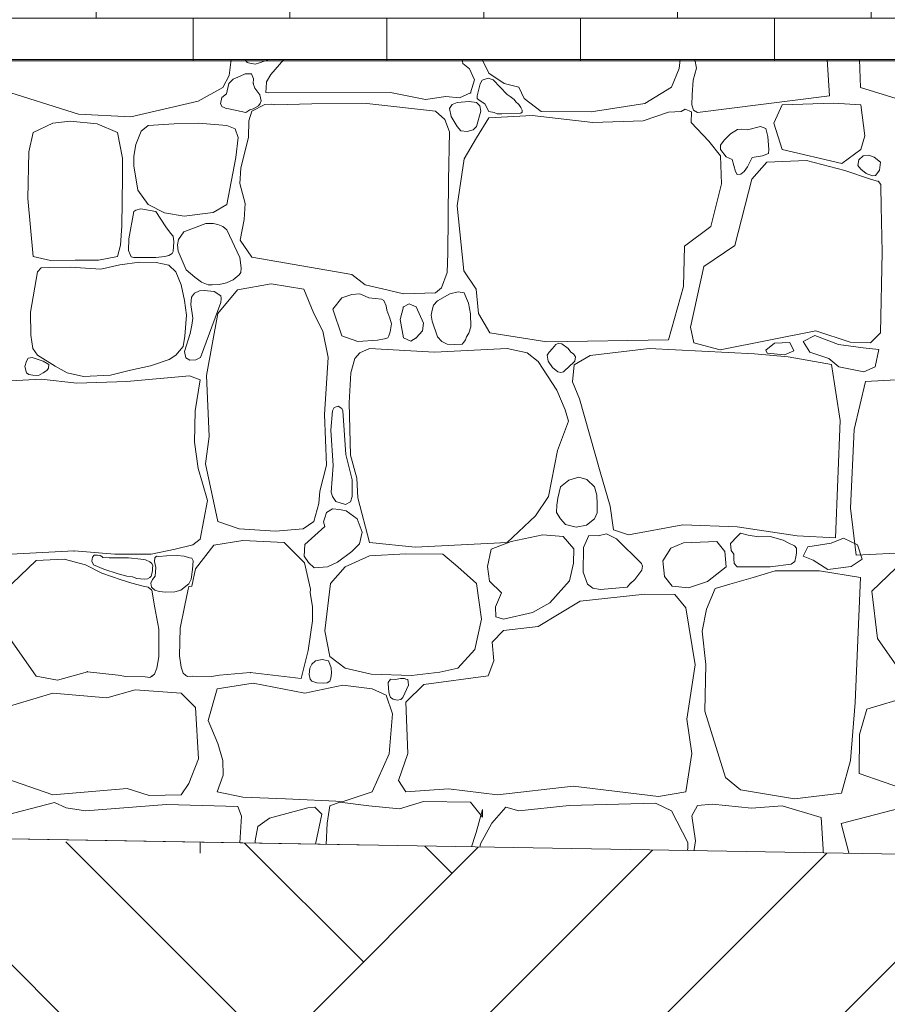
# Model space of a CAD drawing. Header units: millimetres. Extents: x 16408 to 141596, y -21057 to 26364.
# Tile 4 of 115: x 18948 to 19848, y -5559 to -4537. Entities that reach past the tile are written whole.
import ezdxf

# ---------------------------------------------------------------- set-up
doc = ezdxf.new("R2010")
doc.units = ezdxf.units.MM
doc.header["$MEASUREMENT"] = 0
doc.linetypes.add('Przerywana', pattern=[480, 240, -240])
doc.linetypes.add('Wipeout_Contour', pattern=[1000, 0, -1000])
for name, color, linetype, lineweight in [('0_Nr_pióra__1', 7, 'Continuous', 13), ('0_Nr_pióra__2', 8, 'Continuous', 5), ('0_Nr_pióra__93', 7, 'Continuous', 13), ('_elementy3d_Nr_pióra__2', 8, 'Continuous', 5)]:
    doc.layers.add(name, color=color, linetype=linetype, lineweight=lineweight)
doc.layers.add('0_Nr_pióra__102', color=7, linetype='Continuous', lineweight=5, true_color=0xcccccc)
doc.layers.add('_elementy3d_Nr_pióra__102', color=7, linetype='Continuous', lineweight=5, true_color=0xcccccc)
doc.layers.add('_elementy3d', color=7, linetype='Continuous')

# ---------------------------------------------------------------- blocks, each defined once
blk = doc.blocks.new('*X2')
at = {"layer": '_elementy3d_Nr_pióra__102', "color": 254, "linetype": 'Continuous', "lineweight": 5, "true_color": 0xcccccc}
for p, q in [((19167, -4578.7), (19165.2, -4595.4)), ((19181.4, -4578.7), (19181.6, -4578.8)), ((19181.6, -4578.8), (19183.8, -4581.8)), ((19183.8, -4581.8), (19186.6, -4582.4)), ((19186.6, -4582.4), (19192.2, -4583.4)), ((19192.2, -4583.4), (19196.7, -4582.1)), ((19196.7, -4582.1), (19206.4, -4578.7)), ((19221.7, -4578.7), (19208.3, -4594.2)), ((19407.4, -4582.8), (19406.8, -4578.7)), ((19414.4, -4588.3), (19407.4, -4582.8)), ((19427.6, -4578.7), (19434.4, -4592.7)), ((19631.8, -4588), (19632.9, -4578.7)), ((19648, -4578.7), (19650, -4587.7)), ((19787.8, -4616.5), (19785.5, -4578.7)), ((19820, -4607.6), (19818.8, -4578.7)), ((19165.2, -4595.4), (19158.5, -4607.8)), ((19176.4, -4595.8), (19169.3, -4599)), ((19181.7, -4593.6), (19176.4, -4595.8)), ((19188.2, -4593.7), (19181.7, -4593.6)), ((19190.3, -4598.6), (19188.2, -4593.7)), ((19208.3, -4594.2), (19203.9, -4601.7)), ((19419.6, -4599.6), (19414.4, -4588.3)), ((19434.4, -4592.7), (19450.5, -4603.4)), ((19623.9, -4607.3), (19631.8, -4588)), ((19650, -4587.7), (19646.5, -4600.1)), ((19008.9, -4635.5), (18920, -4607.6)), ((19164.7, -4603.4), (19162.2, -4614.2)), ((19169.3, -4599), (19164.7, -4603.4)), ((19190, -4603.4), (19190.3, -4598.6)), ((19191.7, -4608.3), (19190, -4603.4)), ((19203.9, -4601.7), (19203.3, -4608)), ((19415.6, -4613.3), (19419.6, -4599.6)), ((19425.4, -4603.9), (19422.2, -4616.2)), ((19427.6, -4600.1), (19425.4, -4603.9)), ((19433.6, -4598), (19427.6, -4600.1)), ((19438.9, -4599.6), (19433.6, -4598)), ((19453.4, -4614.9), (19438.9, -4599.6)), ((19450.5, -4603.4), (19465.4, -4607.3)), ((19465.4, -4607.3), (19471.1, -4619)), ((19596.2, -4624.4), (19623.9, -4607.3)), ((19646.5, -4600.1), (19645.5, -4615.2)), ((19908.9, -4635.5), (19820, -4607.6)), ((19158.5, -4607.8), (19133, -4621.9)), ((19162.2, -4614.2), (19157.5, -4618)), ((19196.9, -4615.2), (19191.7, -4608.3)), ((19198.4, -4621.5), (19196.9, -4615.2)), ((19203.3, -4608), (19203.2, -4612.9)), ((19203.2, -4612.9), (19205.8, -4613.3)), ((19205.8, -4613.3), (19332.6, -4613)), ((19332.6, -4613), (19368.6, -4620)), ((19368.6, -4620), (19389.9, -4617)), ((19389.9, -4617), (19404, -4618.5)), ((19404, -4618.5), (19415.6, -4613.3)), ((19422.2, -4616.2), (19422.4, -4619.3)), ((19456.5, -4617.2), (19453.4, -4614.9)), ((19460.8, -4620), (19456.5, -4617.2)), ((19645.5, -4615.2), (19644.9, -4625.8)), ((19650.9, -4633.6), (19787.8, -4616.5)), ((19133, -4621.9), (19063.2, -4638.2)), ((19157.5, -4618), (19156.1, -4624.7)), ((19156.1, -4624.7), (19158, -4627.8)), ((19158, -4627.8), (19159.3, -4628.2)), ((19202.1, -4625.5), (19188.5, -4632.3)), ((19190, -4629.9), (19195.5, -4626.9)), ((19195.5, -4626.9), (19197.3, -4624.3)), ((19197.3, -4624.3), (19198.4, -4621.5)), ((19209, -4625.1), (19202.1, -4625.5)), ((19212.3, -4625.7), (19209, -4625.1)), ((19250.7, -4624.7), (19212.3, -4625.7)), ((19307.9, -4624.4), (19250.7, -4624.7)), ((19379.2, -4632.3), (19307.9, -4624.4)), ((19396.4, -4625.5), (19393.6, -4629.4)), ((19401.5, -4623.4), (19396.4, -4625.5)), ((19414.1, -4622.1), (19401.5, -4623.4)), ((19421.6, -4623.4), (19414.1, -4622.1)), ((19425.2, -4626.8), (19421.6, -4623.4)), ((19422.4, -4619.3), (19424.3, -4621)), ((19424.3, -4621), (19430.4, -4624.7)), ((19426.1, -4632.2), (19425.2, -4626.8)), ((19430.4, -4624.7), (19434.3, -4632.7)), ((19462.3, -4622.7), (19460.8, -4620)), ((19465.4, -4625.4), (19462.3, -4622.7)), ((19467.7, -4628.6), (19465.4, -4625.4)), ((19471.1, -4619), (19488.7, -4632.6)), ((19540.7, -4633.1), (19596.2, -4624.4)), ((19644.9, -4625.8), (19646.6, -4631.4)), ((19738.6, -4625.8), (19730, -4644.8)), ((19792, -4623.8), (19738.6, -4625.8)), ((19820.3, -4625.8), (19792, -4623.8)), ((19824.4, -4658), (19820.3, -4625.8)), ((19063.2, -4638.2), (19008.9, -4635.5)), ((19159.3, -4628.2), (19162, -4629.6)), ((19162, -4629.6), (19164.7, -4629.9)), ((19164.7, -4629.9), (19182.5, -4633.8)), ((19182.5, -4633.8), (19186.4, -4630.9)), ((19188.5, -4632.3), (19185.6, -4642.3)), ((19186.4, -4630.9), (19190, -4629.9)), ((19388.8, -4640.8), (19379.2, -4632.3)), ((19393.6, -4629.4), (19395.4, -4637.9)), ((19395.4, -4637.9), (19401.5, -4648.2)), ((19421.6, -4648.2), (19426.1, -4632.2)), ((19434.3, -4632.7), (19439.9, -4633.8)), ((19479.5, -4636.8), (19434.4, -4639.3)), ((19439.9, -4633.8), (19443.2, -4635.2)), ((19443.2, -4635.2), (19448.1, -4634.9)), ((19448.1, -4634.9), (19467.5, -4634.3)), ((19467.5, -4634.3), (19469, -4633.2)), ((19468.9, -4631.2), (19467.7, -4628.6)), ((19469, -4633.2), (19468.9, -4631.2)), ((19542.4, -4644), (19479.5, -4636.8)), ((19488.7, -4632.6), (19540.7, -4633.1)), ((19620.7, -4633.3), (19594.7, -4642.2)), ((19633.8, -4632.5), (19620.7, -4633.3)), ((19638.2, -4630.2), (19633.8, -4632.5)), ((19644.6, -4632.9), (19638.2, -4630.2)), ((19644.2, -4644), (19644.6, -4632.9)), ((19646.6, -4631.4), (19650.9, -4633.6)), ((18982, -4644.8), (18961.7, -4654.4)), ((19000.2, -4642.7), (18982, -4644.8)), ((19028, -4645.5), (19000.2, -4642.7)), ((19049.4, -4654.4), (19028, -4645.5)), ((19081.2, -4647.2), (19073.7, -4653.1)), ((19108.1, -4645.5), (19081.2, -4647.2)), ((19133.4, -4644.6), (19108.1, -4645.5)), ((19162.6, -4647.2), (19133.4, -4644.6)), ((19171.3, -4650.5), (19162.6, -4647.2)), ((19185.6, -4642.3), (19185.3, -4659.4)), ((19393.8, -4653.8), (19388.8, -4640.8)), ((19401.5, -4648.2), (19405.5, -4652.8)), ((19418.1, -4651.6), (19421.6, -4648.2)), ((19434.4, -4639.3), (19421.6, -4659.8)), ((19594.7, -4642.2), (19542.4, -4644)), ((19662.6, -4663.5), (19644.2, -4644)), ((19716.1, -4648.2), (19702.7, -4651.7)), ((19721.7, -4650.1), (19716.1, -4648.2)), ((19730, -4644.8), (19738.6, -4671.9)), ((18961.7, -4654.4), (18957.4, -4674.5)), ((19054.6, -4681.1), (19049.4, -4654.4)), ((19073.7, -4653.1), (19068.2, -4666.7)), ((19174.5, -4659.7), (19171.3, -4650.5)), ((19392.5, -4704.2), (19393.8, -4653.8)), ((19405.5, -4652.8), (19412, -4653.5)), ((19412, -4653.5), (19418.1, -4651.6)), ((19685.1, -4655.8), (19678.4, -4662.5)), ((19692.4, -4651.2), (19685.1, -4655.8)), ((19697, -4651.1), (19692.4, -4651.2)), ((19702.7, -4651.7), (19697, -4651.1)), ((19723.9, -4658.4), (19721.7, -4650.1)), ((19724.8, -4672), (19723.9, -4658.4)), ((19820.3, -4671.9), (19824.4, -4658)), ((19068.2, -4666.7), (19066.1, -4678.8)), ((19172.1, -4680.3), (19174.5, -4659.7)), ((19185.3, -4659.4), (19177.2, -4691.5)), ((19421.6, -4659.8), (19408.7, -4681.6)), ((19674.9, -4678.7), (19662.6, -4663.5)), ((19678.4, -4662.5), (19674.9, -4667.7)), ((19674.9, -4667.7), (19674.9, -4671.9)), ((18957.4, -4674.5), (18956.4, -4723)), ((19066.1, -4678.8), (19066.3, -4689)), ((19674.9, -4671.9), (19680.8, -4679.5)), ((19675.9, -4707.6), (19674.9, -4678.7)), ((19707.7, -4680.5), (19718.3, -4678.7)), ((19718.3, -4678.7), (19724.6, -4676.1)), ((19724.6, -4676.1), (19724.8, -4672)), ((19738.6, -4671.9), (19800.5, -4686.5)), ((19800.5, -4686.5), (19820.3, -4671.9)), ((19818.2, -4682.8), (19822.6, -4678.7)), ((19822.6, -4678.7), (19828.6, -4678)), ((19828.6, -4678), (19834.2, -4680)), ((19054.4, -4700.9), (19054.6, -4681.1)), ((19066.3, -4689), (19070.4, -4714.1)), ((19162.6, -4729.2), (19172.1, -4680.3)), ((19408.7, -4681.6), (19401.5, -4730.4)), ((19680.8, -4679.5), (19686.8, -4682.5)), ((19686.8, -4682.5), (19690.5, -4694.8)), ((19702.8, -4689.9), (19707.7, -4680.5)), ((19723, -4685.1), (19707.1, -4702.9)), ((19764.1, -4683.6), (19723, -4685.1)), ((19803.7, -4693.8), (19764.1, -4683.6)), ((19817.2, -4688.6), (19818.2, -4682.8)), ((19820.3, -4692.4), (19817.2, -4688.6)), ((19834.2, -4680), (19840.8, -4685.1)), ((19840.8, -4685.1), (19839.7, -4693.6)), ((19177.2, -4691.5), (19176.1, -4707.2)), ((19690.5, -4694.8), (19691.9, -4698)), ((19691.9, -4698), (19695.8, -4697.6)), ((19695.8, -4697.6), (19699.3, -4694.9)), ((19699.3, -4694.9), (19702.8, -4689.9)), ((19830.5, -4702.9), (19803.7, -4693.8)), ((19825.8, -4697), (19820.3, -4692.4)), ((19832.5, -4699.4), (19825.8, -4697)), ((19835.5, -4699.1), (19832.5, -4699.4)), ((19837.1, -4697.3), (19835.5, -4699.1)), ((19839.7, -4693.6), (19837.1, -4697.3)), ((19053.7, -4751.1), (19054.4, -4700.9)), ((19176.1, -4707.2), (19181.6, -4728.2)), ((19391.8, -4779.6), (19392.5, -4704.2)), ((19664.8, -4752), (19675.9, -4707.6)), ((19707.1, -4702.9), (19689.8, -4771.8)), ((19838.5, -4705.2), (19830.5, -4702.9)), ((19841.1, -4708.2), (19838.5, -4705.2)), ((19841.1, -4710.6), (19841.1, -4708.2)), ((19070.4, -4714.1), (19081.2, -4729.2)), ((19841.4, -4730.9), (19841.1, -4710.6)), ((18956.4, -4723), (18961.7, -4783.2)), ((19081.2, -4729.2), (19098, -4737.8)), ((19148.6, -4737.5), (19162.6, -4729.2)), ((19181.6, -4728.2), (19180.7, -4744.6)), ((19066.3, -4736.4), (19061, -4764.8)), ((19068.2, -4735.1), (19066.3, -4736.4)), ((19073.3, -4733.7), (19068.2, -4735.1)), ((19088.9, -4736.4), (19073.3, -4733.7)), ((19099.5, -4752.4), (19088.9, -4736.4)), ((19098, -4737.8), (19118.5, -4741.1)), ((19118.5, -4741.1), (19148.6, -4737.5)), ((19401.5, -4730.4), (19408.4, -4798)), ((19842.4, -4778.7), (19841.4, -4730.9)), ((19140.9, -4749), (19117.9, -4757.4)), ((19148.5, -4748.7), (19140.9, -4749)), ((19153.3, -4749.8), (19148.5, -4748.7)), ((19158.4, -4752), (19153.3, -4749.8)), ((19180.7, -4744.6), (19176.4, -4766.1)), ((19052.2, -4771.2), (19053.7, -4751.1)), ((19104.1, -4758.9), (19099.5, -4752.4)), ((19106.9, -4762), (19104.1, -4758.9)), ((19117.9, -4757.4), (19112.6, -4765.5)), ((19162.5, -4755.4), (19158.4, -4752)), ((19176, -4784), (19162.5, -4755.4)), ((19637.3, -4772.3), (19664.8, -4752)), ((19061, -4764.8), (19060.8, -4776.9)), ((19107.8, -4768), (19106.9, -4762)), ((19107, -4777.8), (19107.8, -4768)), ((19112.6, -4765.5), (19111.4, -4770.9)), ((19111.4, -4770.9), (19112.3, -4777.6)), ((19176.4, -4766.1), (19188.5, -4783.9)), ((19049.4, -4783.2), (19052.2, -4771.2)), ((19060.8, -4776.9), (19062.3, -4781.1)), ((19062.3, -4781.1), (19063.3, -4783.5)), ((19102.6, -4782.2), (19105.8, -4779.8)), ((19105.8, -4779.8), (19107, -4777.8)), ((19112.3, -4777.6), (19120.6, -4796.8)), ((19391.3, -4799.7), (19391.8, -4779.6)), ((19636.3, -4814.1), (19637.3, -4772.3)), ((19689.8, -4771.8), (19657.6, -4793.3)), ((19840.9, -4862.2), (19842.4, -4778.7)), ((18961.7, -4783.2), (18979.9, -4787.3)), ((18979.9, -4787.3), (19005.4, -4787)), ((19005.4, -4787), (19029.5, -4786.9)), ((19029.5, -4786.9), (19049.4, -4783.2)), ((19072.2, -4788.9), (19051.8, -4791.7)), ((19063.3, -4783.5), (19066.3, -4784)), ((19066.3, -4784), (19088.9, -4784)), ((19089.2, -4789.2), (19072.2, -4788.9)), ((19088.9, -4784), (19098.2, -4783.2)), ((19102.4, -4792.1), (19089.2, -4789.2)), ((19098.2, -4783.2), (19102.6, -4782.2)), ((19177.7, -4794.9), (19176, -4784)), ((19188.5, -4783.9), (19292.5, -4801.6)), ((18966.4, -4798.9), (18959.1, -4840.8)), ((18970.2, -4794.7), (18966.4, -4798.9)), ((18979.2, -4794.4), (18970.2, -4794.7)), ((19000, -4794.1), (18979.2, -4794.4)), ((19031.8, -4796.1), (19000, -4794.1)), ((19051.8, -4791.7), (19031.8, -4796.1)), ((19109.6, -4798.9), (19102.4, -4792.1)), ((19115.4, -4812.6), (19109.6, -4798.9)), ((19120.6, -4796.8), (19129.5, -4804.4)), ((19175.4, -4802.2), (19177.1, -4799.6)), ((19177.1, -4799.6), (19177.7, -4794.9)), ((19292.5, -4801.6), (19306.3, -4812.5)), ((19385.3, -4815.5), (19391.3, -4799.7)), ((19408.4, -4798), (19421.3, -4817.1)), ((19657.6, -4793.3), (19643.5, -4856.5)), ((19129.5, -4804.4), (19136.4, -4809.8)), ((19136.4, -4809.8), (19143.2, -4812.3)), ((19154.6, -4812.1), (19162.2, -4810.3)), ((19162.2, -4810.3), (19169.4, -4807.2)), ((19169.4, -4807.2), (19175.4, -4802.2)), ((19208.6, -4811.4), (19173.9, -4817.8)), ((19242.7, -4816.9), (19208.6, -4811.4)), ((19118.8, -4828.6), (19115.4, -4812.6)), ((19129, -4821), (19125.9, -4825.3)), ((19134.3, -4818.8), (19129, -4821)), ((19139, -4818.2), (19134.3, -4818.8)), ((19149.6, -4819.4), (19139, -4818.2)), ((19143.2, -4812.3), (19147.4, -4812.6)), ((19147.4, -4812.6), (19154.6, -4812.1)), ((19156.4, -4823.8), (19149.6, -4819.4)), ((19173.9, -4817.8), (19153.3, -4842.1)), ((19252.9, -4842.1), (19242.7, -4816.9)), ((19300.4, -4821.8), (19292.4, -4822.4)), ((19302.2, -4822.6), (19300.4, -4821.8)), ((19306.3, -4812.5), (19324.1, -4816.7)), ((19324.1, -4816.7), (19346.1, -4821.7)), ((19346.1, -4821.7), (19379.2, -4820.6)), ((19379.2, -4820.6), (19385.3, -4815.5)), ((19393.9, -4821.8), (19381.2, -4829.2)), ((19402.7, -4819.8), (19393.9, -4821.8)), ((19408.9, -4820.7), (19402.7, -4819.8)), ((19411.4, -4826.8), (19408.9, -4820.7)), ((19421.3, -4817.1), (19423.8, -4842.1)), ((19620.7, -4869.6), (19636.3, -4814.1)), ((19120.7, -4843.8), (19118.8, -4828.6)), ((19125.9, -4825.3), (19125.2, -4833)), ((19135.5, -4887.9), (19156.3, -4830.9)), ((19156.3, -4830.9), (19156.7, -4826.7)), ((19156.7, -4826.7), (19156.4, -4823.8)), ((19281.9, -4826), (19272.7, -4837.7)), ((19292.4, -4822.4), (19281.9, -4826)), ((19310.1, -4826), (19302.2, -4822.6)), ((19323, -4827.5), (19310.1, -4826)), ((19325.5, -4828.7), (19323, -4827.5)), ((19327.8, -4834.2), (19325.5, -4828.7)), ((19351.9, -4832.2), (19345.8, -4835.4)), ((19358.9, -4835.4), (19351.9, -4832.2)), ((19381.2, -4829.2), (19377.1, -4833.5)), ((19413.2, -4831.4), (19411.4, -4826.8)), ((19415.3, -4842.7), (19413.2, -4831.4)), ((18959.1, -4840.8), (18959.5, -4864.6)), ((19125.2, -4833), (19127.5, -4847)), ((19153.3, -4842.1), (19141.7, -4906.5)), ((19262.1, -4860.7), (19252.9, -4842.1)), ((19272.7, -4837.7), (19281.9, -4865.4)), ((19328.7, -4838.9), (19327.8, -4834.2)), ((19331.8, -4847), (19328.7, -4838.9)), ((19345.8, -4835.4), (19342.6, -4848.6)), ((19366.8, -4852.3), (19358.9, -4835.4)), ((19375.6, -4838.9), (19374.8, -4844.1)), ((19377.1, -4833.5), (19375.6, -4838.9)), ((19423.8, -4842.1), (19435.4, -4862.4)), ((19119.1, -4865.9), (19120.7, -4843.8)), ((19127.5, -4847), (19126.4, -4854.4)), ((19333.4, -4853), (19331.8, -4847)), ((19342.6, -4848.6), (19345.8, -4867.6)), ((19365.6, -4860.2), (19366.8, -4852.3)), ((19374.8, -4844.1), (19375.7, -4850)), ((19375.7, -4850), (19381.2, -4866.4)), ((19415.9, -4856), (19415.3, -4842.7)), ((19124.8, -4863), (19118.7, -4881.8)), ((19126.4, -4854.4), (19124.8, -4863)), ((19267.8, -4887.9), (19262.1, -4860.7)), ((19330.7, -4865.4), (19332.1, -4861.4)), ((19332.1, -4861.4), (19333.4, -4853)), ((19358.9, -4867.6), (19365.6, -4860.2)), ((19411.4, -4866.4), (19413.6, -4862.6)), ((19413.6, -4862.6), (19415.9, -4856)), ((19435.4, -4862.4), (19494.6, -4871.6)), ((19643.5, -4856.5), (19647.2, -4872.6)), ((19674.4, -4880), (19773.5, -4860.2)), ((19773.5, -4860.2), (19809.2, -4872.1)), ((19830.5, -4872.6), (19840.9, -4862.2)), ((18959.5, -4864.6), (18961.5, -4878.5)), ((19117.5, -4876.4), (19119.1, -4865.9)), ((19281.9, -4865.4), (19298.7, -4871.1)), ((19298.7, -4871.1), (19319, -4869.9)), ((19319, -4869.9), (19326.2, -4868.6)), ((19326.2, -4868.6), (19329.6, -4867.3)), ((19329.6, -4867.3), (19330.7, -4865.4)), ((19345.8, -4867.6), (19353.6, -4870.9)), ((19353.6, -4870.9), (19358.9, -4867.6)), ((19381.2, -4866.4), (19385.8, -4871.4)), ((19385.8, -4871.4), (19391.1, -4874.2)), ((19406.7, -4874.1), (19408.4, -4872.1)), ((19408.4, -4872.1), (19410.2, -4869.7)), ((19410.2, -4869.7), (19411.4, -4866.4)), ((19494.6, -4871.6), (19620.7, -4869.6)), ((19507.1, -4872.9), (19503.9, -4874.3)), ((19510.2, -4873.6), (19507.1, -4872.9)), ((19647.2, -4872.6), (19674.4, -4880)), ((19721.7, -4880.2), (19730.8, -4872.9)), ((19730.8, -4872.9), (19746.7, -4872.3)), ((19746.7, -4872.3), (19750.8, -4881.1)), ((19772.6, -4864.9), (19760.5, -4871.1)), ((19760.5, -4871.1), (19767.6, -4882.3)), ((19797.3, -4874.4), (19772.6, -4864.9)), ((19809.2, -4872.1), (19830.5, -4872.6)), ((18961.5, -4878.5), (18966.4, -4885.4)), ((19109.6, -4885.4), (19117.5, -4876.4)), ((19118.7, -4881.8), (19120.1, -4888.2)), ((19300.7, -4883), (19295.5, -4888.9)), ((19310.6, -4878.5), (19300.7, -4883)), ((19378, -4882.2), (19310.6, -4878.5)), ((19453.4, -4878.5), (19378, -4882.2)), ((19391.1, -4874.2), (19398.5, -4874.3)), ((19398.5, -4874.3), (19406.7, -4874.1)), ((19474.1, -4883), (19453.4, -4878.5)), ((19485.5, -4891.9), (19474.1, -4883)), ((19497, -4882.2), (19494.9, -4885.5)), ((19500.6, -4878.5), (19497, -4882.2)), ((19503.9, -4874.3), (19500.6, -4878.5)), ((19516.7, -4878.5), (19510.2, -4873.6)), ((19519.4, -4882.4), (19516.7, -4878.5)), ((19522.4, -4884), (19519.4, -4882.4)), ((19600.9, -4878.5), (19539.7, -4885.7)), ((19710.1, -4884), (19600.9, -4878.5)), ((19723.2, -4883.5), (19721.7, -4880.2)), ((19750.8, -4881.1), (19741.1, -4885)), ((19767.6, -4882.3), (19787.3, -4888.8)), ((19822.7, -4877.9), (19797.3, -4874.4)), ((19839.1, -4879.7), (19822.7, -4877.9)), ((19835.3, -4897.6), (19839.1, -4879.7)), ((18954.9, -4891.5), (18953.2, -4897.1)), ((18956.6, -4888.5), (18954.9, -4891.5)), ((18960.6, -4887.8), (18956.6, -4888.5)), ((18972.3, -4891.5), (18960.6, -4887.8)), ((18966.4, -4885.4), (18984.7, -4896.9)), ((18977.9, -4895.2), (18972.3, -4891.5)), ((19083.5, -4896.4), (19103, -4890.1)), ((19103, -4890.1), (19109.6, -4885.4)), ((19120.1, -4888.2), (19124.4, -4890.5)), ((19124.4, -4890.5), (19130.5, -4890.2)), ((19130.5, -4890.2), (19135.5, -4887.9)), ((19264, -4947.1), (19267.8, -4887.9)), ((19295.5, -4888.9), (19291.3, -4903.8)), ((19505, -4921.9), (19485.5, -4891.9)), ((19494.9, -4885.5), (19496, -4891.7)), ((19496, -4891.7), (19500.6, -4898.3)), ((19516.7, -4898.3), (19523.7, -4891.5)), ((19524.3, -4887.2), (19522.4, -4884)), ((19539.7, -4885.7), (19523.1, -4895.6)), ((19523.7, -4891.5), (19524.3, -4887.2)), ((19745, -4887.2), (19710.1, -4884)), ((19741.1, -4885), (19723.2, -4883.5)), ((19789.8, -4895.1), (19745, -4887.2)), ((19787.3, -4888.8), (19797.6, -4897.6)), ((18953.2, -4897.1), (18954.9, -4903.7)), ((18954.9, -4903.7), (18957.3, -4905.4)), ((18967.2, -4906.6), (18972.3, -4903.7)), ((18972.3, -4903.7), (18976, -4901.5)), ((18976, -4901.5), (18977.6, -4898.8)), ((18977.6, -4898.8), (18977.9, -4895.2)), ((18984.7, -4896.9), (18997, -4903.7)), ((18997, -4903.7), (19014.1, -4907.6)), ((19042, -4906.1), (19062.9, -4900.9)), ((19062.9, -4900.9), (19083.5, -4896.4)), ((19291.3, -4903.8), (19289.6, -4935)), ((19500.6, -4898.3), (19506.2, -4902.8)), ((19506.2, -4902.8), (19509, -4903.6)), ((19509, -4903.6), (19511.9, -4902.7)), ((19511.9, -4902.7), (19514, -4900.6)), ((19514, -4900.6), (19516.7, -4898.3)), ((19523.1, -4895.6), (19521.4, -4913.2)), ((19798.8, -4953.3), (19789.8, -4895.1)), ((19797.6, -4897.6), (19823.5, -4902.9)), ((19823.5, -4902.9), (19835.3, -4897.6)), ((18969.9, -4910.2), (18925.1, -4912.9)), ((18957.3, -4905.4), (18961.3, -4906.3)), ((18961.3, -4906.3), (18967.2, -4906.6)), ((19007.2, -4914.4), (18969.9, -4910.2)), ((19058.8, -4912.7), (19007.2, -4914.4)), ((19014.1, -4907.6), (19042, -4906.1)), ((19124, -4907), (19058.8, -4912.7)), ((19134.9, -4911.1), (19124, -4907)), ((19129.8, -4943.2), (19134.9, -4911.1)), ((19141.7, -4906.5), (19144.2, -4969.7)), ((19521.4, -4913.2), (19528.4, -4930.8)), ((19825.1, -4912.9), (19813.4, -4962.7)), ((19869.9, -4910.2), (19825.1, -4912.9)), ((19513.7, -4942.2), (19505, -4921.9)), ((19528.4, -4930.8), (19549.9, -5006.6)), ((19129.3, -4975.7), (19129.8, -4943.2)), ((19272.2, -4943.2), (19270.4, -4963.3)), ((19274.1, -4939.7), (19272.2, -4943.2)), ((19278, -4938.3), (19274.1, -4939.7)), ((19281.8, -4940.8), (19278, -4938.3)), ((19282.9, -4943.2), (19281.8, -4940.8)), ((19286, -4988.6), (19282.9, -4943.2)), ((19289.6, -4935), (19290.8, -4989.2)), ((19517.2, -4954.1), (19513.7, -4942.2)), ((19266, -4999.6), (19264, -4947.1)), ((19505.8, -4984.5), (19517.2, -4954.1)), ((19794.1, -5074.9), (19798.8, -4953.3)), ((19270.4, -4963.3), (19273.1, -4999.9)), ((19813.4, -4962.7), (19809.5, -5044.1)), ((19144.2, -4969.7), (19140.7, -4998.2)), ((19133.1, -5002.9), (19129.3, -4975.7)), ((19496.4, -5032.1), (19505.8, -4984.5)), ((19292.8, -5014.7), (19286, -4988.6)), ((19290.8, -4989.2), (19297.5, -5013)), ((19137.3, -5018.1), (19133.1, -5002.9)), ((19140.7, -4998.2), (19153.3, -5058.1)), ((19259.3, -5026.6), (19266, -4999.6)), ((19273.1, -4999.9), (19271, -5027.5)), ((19292.7, -5032.1), (19292.8, -5014.7)), ((19297.5, -5013), (19298.7, -5033.6)), ((19517.6, -5015.1), (19508.9, -5022.2)), ((19527.9, -5012.2), (19517.6, -5015.1)), ((19536.1, -5014.6), (19527.9, -5012.2)), ((19544.1, -5022.2), (19536.1, -5014.6)), ((19549.9, -5006.6), (19560.3, -5042.2)), ((19142.6, -5036.1), (19137.3, -5018.1)), ((19508.9, -5022.2), (19506.1, -5033.9)), ((19546.4, -5030.8), (19544.1, -5022.2)), ((19134.9, -5076.4), (19142.6, -5036.1)), ((19258.1, -5039.5), (19259.3, -5026.6)), ((19271, -5027.5), (19272.2, -5032.1)), ((19272.2, -5032.1), (19275.9, -5037.2)), ((19291, -5037.7), (19292.7, -5032.1)), ((19298.7, -5033.6), (19310.6, -5079.9)), ((19483, -5052.2), (19496.4, -5032.1)), ((19506.1, -5033.9), (19504.9, -5041.2)), ((19546.7, -5040.2), (19546.4, -5030.8)), ((19252.9, -5058.1), (19258.1, -5039.5)), ((19272.2, -5044.8), (19266.2, -5048.8)), ((19279.6, -5045.7), (19272.2, -5044.8)), ((19275.9, -5037.2), (19285.9, -5040.3)), ((19286.6, -5046.8), (19279.6, -5045.7)), ((19285.9, -5040.3), (19291, -5037.7)), ((19297.7, -5055.1), (19286.6, -5046.8)), ((19504.9, -5041.2), (19504.8, -5048.6)), ((19546.7, -5049.2), (19546.7, -5040.2)), ((19560.3, -5042.2), (19563.7, -5066.8)), ((19809.5, -5044.1), (19815.5, -5093.1)), ((19264.4, -5054.2), (19263, -5058.4)), ((19266.2, -5048.8), (19264.4, -5054.2)), ((19303, -5069.1), (19297.7, -5055.1)), ((19453.4, -5079.9), (19483, -5052.2)), ((19504.8, -5048.6), (19508.9, -5055.4)), ((19508.9, -5055.4), (19514.1, -5061)), ((19535.9, -5061.7), (19544.1, -5055.4)), ((19544.1, -5055.4), (19546.7, -5049.2)), ((19153.3, -5058.1), (19175.6, -5065.8)), ((19175.6, -5065.8), (19213.3, -5068)), ((19213.3, -5068), (19242, -5065.8)), ((19242, -5065.8), (19252.9, -5058.1)), ((19264.4, -5063.3), (19243.6, -5081.8)), ((19263, -5058.4), (19264.4, -5063.3)), ((19514.1, -5061), (19525.2, -5063.8)), ((19525.2, -5063.8), (19535.9, -5061.7)), ((19563.7, -5066.8), (19579.3, -5072)), ((19579.3, -5072), (19635.8, -5061.6)), ((19635.8, -5061.6), (19692, -5063.5)), ((19692, -5063.5), (19754.2, -5073)), ((19127.3, -5082.4), (19134.9, -5076.4)), ((19300.2, -5081.2), (19303, -5069.1)), ((19490.4, -5071.7), (19457.5, -5078.7)), ((19511.5, -5073.5), (19490.4, -5071.7)), ((19522.6, -5086.3), (19511.5, -5073.5)), ((19538.2, -5072.7), (19532.7, -5085.1)), ((19547.9, -5073), (19538.2, -5072.7)), ((19556.6, -5070.8), (19547.9, -5073)), ((19567, -5075.9), (19556.6, -5070.8)), ((19592.7, -5101.7), (19567, -5075.9)), ((19692, -5073.7), (19685.1, -5080.9)), ((19695.6, -5070.3), (19692, -5073.7)), ((19703.4, -5072.1), (19695.6, -5070.3)), ((19714.1, -5073.9), (19703.4, -5072.1)), ((19726.2, -5073.7), (19714.1, -5073.9)), ((19739.9, -5077.3), (19726.2, -5073.7)), ((19745.8, -5080.6), (19739.9, -5077.3)), ((19754.2, -5073), (19794.1, -5074.9)), ((19789.5, -5080.6), (19802.5, -5075.2)), ((19802.5, -5075.2), (19816.9, -5082.4)), ((19084.1, -5091.8), (19109.1, -5086.8)), ((19109.1, -5086.8), (19127.3, -5082.4)), ((19130.2, -5107.3), (19149.1, -5082.6)), ((19149.1, -5082.6), (19179.1, -5077.9)), ((19179.1, -5077.9), (19222.2, -5079.9)), ((19222.2, -5079.9), (19243.2, -5100.9)), ((19243.6, -5081.8), (19243, -5093.9)), ((19292.2, -5089), (19300.2, -5081.2)), ((19310.6, -5079.9), (19357.9, -5084.8)), ((19357.9, -5084.8), (19453.4, -5079.9)), ((19436.9, -5086.8), (19433.2, -5104.8)), ((19457.5, -5078.7), (19436.9, -5086.8)), ((19522.4, -5101.2), (19522.6, -5086.3)), ((19532.7, -5085.1), (19532.3, -5110.6)), ((19623.4, -5085.6), (19615.1, -5099)), ((19636.3, -5080.1), (19623.4, -5085.6)), ((19671, -5078.7), (19636.3, -5080.1)), ((19679.1, -5089.3), (19671, -5078.7)), ((19685.1, -5080.9), (19685.7, -5088)), ((19751.4, -5083.3), (19745.8, -5080.6)), ((19753.5, -5085.6), (19751.4, -5083.3)), ((19753.5, -5090.8), (19753.5, -5085.6)), ((19760.6, -5094), (19765.3, -5084.2)), ((19765.3, -5084.2), (19789.5, -5080.6)), ((19816.9, -5082.4), (19821.6, -5097.2)), ((18915.5, -5093.1), (19004.2, -5088.6)), ((18994.1, -5097), (18964.9, -5098.6)), ((19015.9, -5102.9), (18994.1, -5097)), ((19004.2, -5088.6), (19046.4, -5091.8)), ((19023.2, -5095.1), (19022.6, -5099.1)), ((19025, -5093.1), (19023.2, -5095.1)), ((19028.6, -5092.8), (19025, -5093.1)), ((19031.2, -5093.3), (19028.6, -5092.8)), ((19033.1, -5094.2), (19031.2, -5093.3)), ((19034.2, -5095.4), (19033.1, -5094.2)), ((19040.6, -5095.9), (19034.2, -5095.4)), ((19060.5, -5095.8), (19040.6, -5095.9)), ((19046.4, -5091.8), (19084.1, -5091.8)), ((19073.3, -5097), (19060.5, -5095.8)), ((19078.3, -5097.8), (19073.3, -5097)), ((19082.9, -5100), (19078.3, -5097.8)), ((19088, -5095.8), (19087.8, -5099.6)), ((19089.8, -5094), (19088, -5095.8)), ((19092.1, -5094.3), (19089.8, -5094)), ((19100, -5093.7), (19092.1, -5094.3)), ((19111.2, -5093.2), (19100, -5093.7)), ((19118.5, -5093.9), (19111.2, -5093.2)), ((19124, -5095.8), (19118.5, -5093.9)), ((19126.4, -5096.2), (19124, -5095.8)), ((19127.6, -5098.8), (19126.4, -5096.2)), ((19243, -5093.9), (19247.3, -5100.5)), ((19277.6, -5100.3), (19292.2, -5089)), ((19310.6, -5093.5), (19285.3, -5105.2)), ((19348.2, -5091.5), (19310.6, -5093.5)), ((19386.9, -5091.8), (19348.2, -5091.5)), ((19402.2, -5105.2), (19386.9, -5091.8)), ((19680.5, -5104.9), (19679.1, -5089.3)), ((19685.7, -5088), (19688.6, -5092.1)), ((19688.6, -5092.1), (19688.5, -5096.5)), ((19688.5, -5096.5), (19689, -5101.6)), ((19751.9, -5099.6), (19753, -5094.7)), ((19753, -5094.7), (19753.5, -5090.8)), ((19771, -5098.3), (19760.6, -5094)), ((19821.6, -5097.2), (19810.4, -5104.8)), ((19815.5, -5093.1), (19904.2, -5088.6)), ((18964.9, -5098.6), (18931.6, -5130.3)), ((19033, -5111.7), (19015.9, -5102.9)), ((19022.6, -5099.1), (19024.3, -5102.9)), ((19024.3, -5102.9), (19035, -5107.4)), ((19035, -5107.4), (19050.1, -5112.2)), ((19084.8, -5101.7), (19082.9, -5100)), ((19085.9, -5103.9), (19084.8, -5101.7)), ((19085.4, -5109), (19085.6, -5106.4)), ((19085.6, -5106.4), (19085.9, -5103.9)), ((19087.8, -5099.6), (19088.9, -5105.7)), ((19088.9, -5105.7), (19088.3, -5114.6)), ((19125.6, -5117.8), (19127.2, -5107.8)), ((19126.4, -5125.2), (19130.2, -5107.3)), ((19127.2, -5107.8), (19127.6, -5098.8)), ((19243.2, -5100.9), (19249.6, -5128.3)), ((19247.3, -5100.5), (19253.3, -5106.2)), ((19253.3, -5106.2), (19267, -5105.2)), ((19267, -5105.2), (19277.6, -5100.3)), ((19285.3, -5105.2), (19270.2, -5122.2)), ((19421.6, -5122.5), (19402.2, -5105.2)), ((19433.2, -5104.8), (19435.2, -5119.8)), ((19518.1, -5119.6), (19522.4, -5101.2)), ((19593.7, -5104.3), (19592.7, -5101.7)), ((19593.1, -5108.5), (19593.7, -5104.3)), ((19615.1, -5099), (19616.7, -5115.1)), ((19661.3, -5120.3), (19680.5, -5104.9)), ((19689, -5101.6), (19692, -5104.9)), ((19692, -5104.9), (19726.2, -5104.9)), ((19726.2, -5104.9), (19748, -5102.2)), ((19748, -5102.2), (19751.9, -5099.6)), ((19786.2, -5107.7), (19771, -5098.3)), ((19810.4, -5104.8), (19786.2, -5107.7)), ((19864.9, -5098.6), (19831.6, -5130.3)), ((19053, -5118.5), (19033, -5111.7)), ((19050.1, -5112.2), (19059.1, -5114.6)), ((19059.1, -5114.6), (19064.8, -5115.6)), ((19064.8, -5115.6), (19069.4, -5117.1)), ((19069.4, -5117.1), (19076.9, -5117.8)), ((19076.9, -5117.8), (19080.3, -5117.5)), ((19080.3, -5117.5), (19082.9, -5116.3)), ((19082.9, -5116.3), (19084.2, -5114.7)), ((19085.4, -5118.1), (19083.8, -5122)), ((19084.2, -5114.7), (19084.7, -5112.4)), ((19084.7, -5112.4), (19085.4, -5109)), ((19088.3, -5114.6), (19085.4, -5118.1)), ((19123.2, -5122.7), (19125.6, -5117.8)), ((19532.3, -5110.6), (19536.8, -5123.1)), ((19581.8, -5122), (19586, -5118.3)), ((19586, -5118.3), (19590.2, -5112.7)), ((19590.2, -5112.7), (19593.1, -5108.5)), ((19616.7, -5115.1), (19624.7, -5125.2)), ((19708.6, -5116.1), (19684.6, -5123)), ((19731.4, -5109.1), (19708.6, -5116.1)), ((19754.4, -5109.1), (19731.4, -5109.1)), ((19777.5, -5109.1), (19754.4, -5109.1)), ((19820.1, -5116.2), (19777.5, -5109.1)), ((19814.4, -5245.8), (19820.1, -5116.2)), ((19064, -5121.9), (19053, -5118.5)), ((19075.9, -5125), (19064, -5121.9)), ((19080.9, -5126), (19075.9, -5125)), ((19084.9, -5129.3), (19080.9, -5126)), ((19083.8, -5122), (19084.6, -5126.3)), ((19084.6, -5126.3), (19088, -5129.3)), ((19114.8, -5129.3), (19123.2, -5122.7)), ((19118.8, -5146.6), (19122.4, -5128.3)), ((19122.4, -5128.3), (19123.4, -5125.5)), ((19123.4, -5125.5), (19126.4, -5125.2)), ((19249.6, -5128.3), (19249.1, -5132.1)), ((19270.2, -5122.2), (19264.3, -5171.5)), ((19426.8, -5159.4), (19421.6, -5122.5)), ((19435.2, -5119.8), (19447.6, -5131.9)), ((19497.6, -5142.3), (19518.1, -5119.6)), ((19536.8, -5123.1), (19542.5, -5127.3)), ((19542.5, -5127.3), (19550.4, -5128.7)), ((19550.4, -5128.7), (19578.1, -5126)), ((19578.1, -5126), (19581.9, -5121.8)), ((19624.7, -5125.2), (19641.7, -5127)), ((19641.7, -5127), (19661.3, -5120.3)), ((19669.2, -5127.6), (19660.2, -5149.1)), ((19684.6, -5123), (19669.2, -5127.6)), ((19088, -5147.7), (19084.9, -5129.3)), ((19088, -5129.3), (19092.4, -5130.6)), ((19092.4, -5130.6), (19099.5, -5131.3)), ((19099.5, -5131.3), (19108.7, -5131.1)), ((19108.7, -5131.1), (19114.8, -5129.3)), ((19249.1, -5132.1), (19251.5, -5146.2)), ((19447.6, -5131.9), (19441.4, -5146.5)), ((19596.4, -5133.4), (19529.1, -5140.8)), ((19627.4, -5133.9), (19596.4, -5133.4)), ((19638.8, -5147.7), (19627.4, -5133.9)), ((19831.6, -5130.3), (19837.5, -5179.3)), ((19092, -5169.8), (19088, -5147.7)), ((19114.2, -5168.6), (19118.8, -5146.6)), ((19251.5, -5146.2), (19251.6, -5161)), ((19441.4, -5146.5), (19441.6, -5156.9)), ((19479.8, -5152.5), (19497.6, -5142.3)), ((19529.1, -5140.8), (19485.7, -5167.1)), ((19648.4, -5206.7), (19638.8, -5147.7)), ((19441.6, -5156.9), (19449.6, -5159.2)), ((19449.6, -5159.2), (19479.8, -5152.5)), ((19660.2, -5149.1), (19655.6, -5171.7)), ((19113.4, -5197.5), (19114.2, -5168.6)), ((19251.6, -5161), (19247.1, -5191.9)), ((19420.1, -5190.9), (19426.8, -5159.4)), ((19485.7, -5167.1), (19449.6, -5171.3)), ((18937.5, -5179.3), (18964.9, -5218.6)), ((19092, -5198.6), (19092, -5169.8)), ((19264.3, -5171.5), (19269.5, -5198)), ((19449.6, -5171.3), (19437.9, -5183.2)), ((19655.6, -5171.7), (19659.5, -5206.5)), ((19837.5, -5179.3), (19864.9, -5218.6)), ((19437.9, -5183.2), (19439.6, -5202.5)), ((19089.9, -5210.3), (19092, -5198.6)), ((19115.2, -5209.2), (19113.4, -5197.5)), ((19247.1, -5191.9), (19239.9, -5220.9)), ((19269.5, -5198), (19285.3, -5210.2)), ((19402.2, -5210.2), (19420.1, -5190.9)), ((19087.5, -5216.6), (19089.9, -5210.3)), ((19117.4, -5215.5), (19115.2, -5209.2)), ((19248.6, -5210.3), (19248.1, -5216.7)), ((19250.9, -5206.2), (19248.6, -5210.3)), ((19254.8, -5202.6), (19250.9, -5206.2)), ((19261.5, -5201.1), (19254.8, -5202.6)), ((19268.2, -5202.7), (19261.5, -5201.1)), ((19269.5, -5206.2), (19268.2, -5202.7)), ((19271, -5210), (19269.5, -5206.2)), ((19271.2, -5215.3), (19271, -5210)), ((19285.3, -5210.2), (19312.3, -5216.6)), ((19383.7, -5214.4), (19402.2, -5210.2)), ((19439.6, -5202.5), (19433.9, -5218.1)), ((19639.8, -5263.2), (19648.4, -5206.7)), ((19659.5, -5206.5), (19658.6, -5255)), ((18964.9, -5218.6), (18987.1, -5222.8)), ((18987.1, -5222.8), (19018, -5214)), ((19018, -5214), (19049.9, -5217.5)), ((19049.9, -5217.5), (19057.9, -5219)), ((19057.9, -5219), (19077.8, -5219.3)), ((19077.8, -5219.3), (19082.9, -5219.9)), ((19082.9, -5219.9), (19084.9, -5218.6)), ((19084.9, -5218.6), (19087.5, -5216.6)), ((19119.9, -5217.6), (19117.4, -5215.5)), ((19121.9, -5219), (19119.9, -5217.6)), ((19127, -5218.5), (19121.9, -5219)), ((19146.9, -5218.7), (19127, -5218.5)), ((19154.9, -5217.5), (19146.9, -5218.7)), ((19186.9, -5214.8), (19154.9, -5217.5)), ((19239.9, -5220.9), (19186.9, -5214.8)), ((19248.1, -5216.7), (19249, -5221.6)), ((19269.5, -5223.8), (19270.5, -5220.5)), ((19270.5, -5220.5), (19271.2, -5215.3)), ((19312.3, -5216.6), (19354.2, -5217.9)), ((19354.2, -5217.9), (19383.7, -5214.4)), ((19433.9, -5218.1), (19367.1, -5227.3)), ((19152.6, -5231.7), (19190, -5225.8)), ((19190, -5225.8), (19243.5, -5236.2)), ((19243.5, -5236.2), (19282.9, -5228)), ((19249, -5221.6), (19250.9, -5223.8)), ((19250.9, -5223.8), (19256.2, -5225.6)), ((19256.2, -5225.6), (19262.5, -5225.7)), ((19262.5, -5225.7), (19266.6, -5225.3)), ((19266.6, -5225.3), (19269.5, -5223.8)), ((19282.9, -5228), (19313.3, -5231.7)), ((19332.5, -5221.6), (19330.1, -5225)), ((19330.1, -5225), (19330.4, -5231.7)), ((19337.8, -5222), (19332.5, -5221.6)), ((19342.9, -5220.9), (19337.8, -5222)), ((19347, -5221.1), (19342.9, -5220.9)), ((19345.2, -5240.6), (19351, -5227.7)), ((19348.3, -5221.6), (19347, -5221.1)), ((19367.1, -5227.3), (19348.2, -5245.6)), ((19350.3, -5221.9), (19348.3, -5221.6)), ((19350.9, -5224.3), (19350.3, -5221.9)), ((19351, -5227.7), (19350.9, -5224.3)), ((18982.1, -5236.2), (18926.6, -5252.8)), ((19038.2, -5240.9), (18982.1, -5236.2)), ((19067.6, -5232.7), (19038.2, -5240.9)), ((19115.2, -5236.2), (19067.6, -5232.7)), ((19130, -5251), (19115.2, -5236.2)), ((19143.4, -5264.4), (19152.6, -5231.7)), ((19313.3, -5231.7), (19327.9, -5238.4)), ((19327.9, -5238.4), (19334.4, -5257.5)), ((19330.4, -5231.7), (19330.9, -5236.9)), ((19330.9, -5236.9), (19332.5, -5240.6)), ((19332.5, -5240.6), (19335.1, -5242.5)), ((19343, -5242.8), (19345.2, -5240.6)), ((19882.1, -5236.2), (19826.6, -5252.8)), ((19133.3, -5304.3), (19130, -5251)), ((19335.1, -5242.5), (19339.2, -5243.4)), ((19339.2, -5243.4), (19343, -5242.8)), ((19348.2, -5245.6), (19350.5, -5298.6)), ((19809.7, -5305.9), (19814.4, -5245.8)), ((19334.4, -5257.5), (19331.2, -5299.1)), ((19658.6, -5255), (19680.1, -5323.6)), ((19826.6, -5252.8), (19819.1, -5279.2)), ((19153.3, -5288.4), (19143.4, -5264.4)), ((19645, -5298.6), (19639.8, -5263.2)), ((19819.1, -5279.2), (19818.6, -5319.5)), ((19158.5, -5306), (19153.3, -5288.4)), ((19331.2, -5299.1), (19313.3, -5338.5)), ((19350.5, -5298.6), (19340.6, -5326.8)), ((19638.8, -5338.5), (19645, -5298.6)), ((19123.1, -5329.8), (19133.3, -5304.3)), ((19158.8, -5321.4), (19158.5, -5306)), ((19800.3, -5340), (19809.7, -5305.9)), ((18918.6, -5319.5), (18982.1, -5341.7)), ((19152.6, -5338.5), (19158.8, -5321.4)), ((19818.6, -5319.5), (19882.1, -5341.7)), ((19115.2, -5341.7), (19123.1, -5329.8)), ((19340.6, -5326.8), (19348.2, -5338.5)), ((19443.6, -5341.7), (19521.9, -5332.8)), ((19521.9, -5332.8), (19610.5, -5343.4)), ((19680.1, -5323.6), (19695.5, -5336.5)), ((18982.1, -5341.7), (19059.2, -5335)), ((19059.2, -5335), (19082.2, -5342.4)), ((19082.2, -5342.4), (19115.2, -5341.7)), ((19179.1, -5344.2), (19152.6, -5338.5)), ((19313.3, -5338.5), (19283.4, -5348.4)), ((19348.2, -5338.5), (19392.6, -5335.3)), ((19392.6, -5335.3), (19443.6, -5341.7)), ((19610.5, -5343.4), (19638.8, -5338.5)), ((19695.5, -5336.5), (19751.5, -5345.9)), ((19751.5, -5345.9), (19800.3, -5340)), ((18900, -5371.5), (18983.9, -5349.6)), ((18983.9, -5349.6), (18996.1, -5355.3)), ((19016.1, -5358.3), (19100, -5351.6)), ((19100, -5351.6), (19174.1, -5353.8)), ((19223.4, -5345.9), (19179.1, -5344.2)), ((19283.4, -5348.4), (19223.4, -5345.9)), ((19269.5, -5353.1), (19266.8, -5371.2)), ((19279.9, -5349.1), (19269.5, -5353.1)), ((19310.1, -5353.1), (19279.9, -5349.1)), ((19341.8, -5356.1), (19310.1, -5353.1)), ((19366.6, -5348.4), (19341.8, -5356.1)), ((19415.6, -5349.1), (19366.6, -5348.4)), ((19427.8, -5364.7), (19415.6, -5349.1)), ((19517.7, -5352.6), (19465.4, -5358.3)), ((19607.3, -5350.4), (19517.7, -5352.6)), ((19623.9, -5358.3), (19607.3, -5350.4)), ((19650.9, -5352.8), (19644.9, -5363.3)), ((19666.5, -5351.3), (19650.9, -5352.8)), ((19706.9, -5355.6), (19666.5, -5351.3)), ((19738.6, -5353.1), (19706.9, -5355.6)), ((19779.1, -5365.2), (19738.6, -5353.1)), ((19800, -5371.5), (19883.9, -5349.6)), ((18996.1, -5355.3), (19016.1, -5358.3)), ((19174.1, -5353.8), (19178, -5363.7)), ((19246.7, -5355.3), (19207, -5366)), ((19254.1, -5354.3), (19246.7, -5355.3)), ((19261.2, -5361.7), (19254.1, -5354.3)), ((19254.5, -5392.8), (19261.2, -5361.7)), ((19421.3, -5380.8), (19428, -5356.8)), ((19428, -5356.8), (19427.8, -5364.7)), ((19452, -5354.6), (19437.7, -5370.9)), ((19465.4, -5358.3), (19452, -5354.6)), ((19641, -5391), (19623.9, -5358.3)), ((19644.9, -5363.3), (19648.9, -5389.4)), ((19178, -5363.7), (19176.2, -5391.4)), ((19207, -5366), (19194.7, -5374.4)), ((19266.8, -5371.2), (19265.8, -5393.1)), ((19437.7, -5370.9), (19425.8, -5392.5)), ((19781.8, -5409), (19779.1, -5365.2)), ((19809.8, -5409.9), (19800, -5371.5)), ((19194.7, -5374.4), (19192.2, -5389.5)), ((19415.8, -5397.7), (19421.3, -5380.8)), ((19192.2, -5389.5), (19192.1, -5391.7)), ((19425.8, -5392.5), (19424.6, -5398)), ((19640.7, -5404.6), (19641, -5391)), ((19648.9, -5389.4), (19646.4, -5404.8))]:
    blk.add_line(p, q, dxfattribs=at)
for p in [(19190, -4603.4), (19415.6, -4613.3), (19838.5, -4705.2), (19345.8, -4835.4), (19358.9, -4867.6), (19516.7, -4898.3), (19004.2, -5088.6), (19018, -5214), (19084.9, -5218.6), (19084.9, -5218.6), (19119.9, -5217.6), (19119.9, -5217.6), (19186.9, -5214.8)]:
    blk.add_point(p, dxfattribs=at)
blk = doc.blocks.new('Wypełnienie_1_1', base_point=(0, 0))
at = {"color": 254, "linetype": 'Wipeout_Contour', "lineweight": 0, "ltscale": 278566.341843}
blk.add_wipeout([(18435.9, -4578.7), (18435.9, -5378.7), (19256.7, -5392.8), (22737.1, -5500), (26160.9, -5540.6), (26160.9, -2728.7), (24790.9, -2728.7), (24790.9, -3328.7), (23690.9, -3328.7), (23690.9, -4018.5), (22605.8, -4018.5), (22605.8, -4578.7)], dxfattribs=at).dxf.layer = '_elementy3d'
at = {"layer": '_elementy3d_Nr_pióra__2', "color": 8, "linetype": 'Continuous', "lineweight": 5, "flags": 128}
blk.add_lwpolyline([(18435.9, -4578.7), (18435.9, -5378.7), (19256.7, -5392.8), (22737.1, -5500), (26160.9, -5540.6), (26160.9, -2728.7), (24790.9, -2728.7), (24790.9, -3328.7), (23690.9, -3328.7), (23690.9, -4018.5), (22605.8, -4018.5), (22605.8, -4578.7)], close=True, dxfattribs=at)
at = {"layer": '_elementy3d_Nr_pióra__102', "color": 254, "linetype": 'Continuous', "lineweight": 5, "true_color": 0xcccccc}
blk.add_blockref('*X2', (0, 0), dxfattribs=at)

msp = doc.modelspace()

# ---------------------------------------------------------------- block references
at = {"layer": '_elementy3d_Nr_pióra__102', "color": 254, "linetype": 'Continuous', "lineweight": 5, "true_color": 0xcccccc}
msp.add_blockref('Wypełnienie_1_1', (0, 0), dxfattribs=at)

# ---------------------------------------------------------------- next in the draw order: hatches: boundary and pattern name
at = {"layer": '0_Nr_pióra__102', "linetype": 'Continuous', "lineweight": 5, "true_color": 0xcccccc}
h = msp.add_hatch(dxfattribs=at)
h.set_pattern_fill('Cegła___wiązanie_pospoli_05', color=254, style=0, pattern_type=2)
h.set_pattern_definition([(0, (20534.573, -3664.98), (0, 67), []), (90, (20534.57, -3664.98), (-201, 0), [67, -67]), (90, (20635.07, -3597.98), (-201, 0), [67, -201, 67, -67]), (90, (20584.82, -3463.98), (-100.5, 0), [67, -335])])
h.paths.add_polyline_path([(18472.9, -4580), (22615.3, -4580), (22479.3, -4484.8), (22463.8, -4474), (22206, -4293.5), (21979.3, -4134.8), (21956, -4118.5), (21721, -3954), (21721, -3950.9), (21706, -3950.9), (20276.6, -3950.9), (20216.6, -3950.9), (20216.6, -3931.1), (20233.5, -3931.1), (20233.5, -3760.7), (20216.6, -3760.7), (20216.6, -3735.9), (20231.6, -3735.9), (20231.6, -2750), (19976.6, -2750), (19976.6, -2750), (19976.6, -3680), (19669, -3680), (19669, -3780), (19513.4, -3780), (19513.4, -3880), (19368.5, -3880), (19368.5, -3980), (19216.5, -3980), (19216.5, -4080), (19062.2, -4080), (19062.2, -4180), (18917.8, -4180), (18917.8, -4280), (18759.6, -4280), (18759.6, -4380), (18604.5, -4380), (18604.5, -4480), (18472.9, -4480)])

# ---------------------------------------------------------------- next in the draw order: linework, layer by layer
at = {"layer": '0_Nr_pióra__2', "color": 8, "linetype": 'Continuous', "lineweight": 5, "flags": 128}
msp.add_lwpolyline([(19976.6, -3680), (19669, -3680), (19669, -3780), (19513.4, -3780), (19513.4, -3880), (19368.5, -3880), (19368.5, -3980), (19216.5, -3980), (19216.5, -4080), (19062.2, -4080), (19062.2, -4180), (18917.8, -4180), (18917.8, -4280), (18759.6, -4280), (18759.6, -4380), (18604.5, -4380), (18604.5, -4480), (18472.9, -4480), (18472.9, -4580), (22615.3, -4580)], dxfattribs=at)

# ---------------------------------------------------------------- next in the draw order: wipeouts: each hides what was drawn before it
at = {"color": 254, "linetype": 'Wipeout_Contour', "lineweight": 0, "ltscale": 62026.028054}
msp.add_wipeout([(19135.1, -5391.1), (19135.1, -5402.2), (21589.3, -5433)], dxfattribs=at)

# ---------------------------------------------------------------- next in the draw order: wipeouts: each hides what was drawn before it
at = {"color": 254, "linetype": 'Wipeout_Contour', "lineweight": 0, "ltscale": 157119.761231}
msp.add_wipeout([(26160.9, -5540.6), (24836.8, -5524.9), (21589.3, -5433), (19135.1, -5391.1), (16936.7, -5378.7), (16936.7, -6373.6), (26160.9, -6373.6)], dxfattribs=at)

# ---------------------------------------------------------------- next in the draw order: hatches: boundary and pattern name
at = {"layer": '0_Nr_pióra__102', "linetype": 'Continuous', "lineweight": 5, "true_color": 0xcccccc}
h = msp.add_hatch(dxfattribs=at)
h.set_pattern_fill('Grunt_0001', color=254, style=0, pattern_type=2)
h.set_pattern_definition([(45, (0, 0), (-275.7716, 275.7716), []), (45, (-91.9, 91.9), (-551.543, 551.543), []), (45, (-183.85, 183.85), (-551.543, 551.543), []), (135, (-275.77, 275.77), (91.9239, 91.9239), [390, -390])])
h.paths.add_polyline_path([(26160.9, -5540.6), (24836.8, -5524.9), (21589.3, -5433), (19135.1, -5391.1), (16936.7, -5378.7), (16936.7, -6373.6), (26160.9, -6373.6)])

# ---------------------------------------------------------------- next in the draw order: linework, layer by layer
at = {"layer": '0_Nr_pióra__1', "color": 7, "linetype": 'Przerywana', "lineweight": 13}
msp.add_line((19135.1, -5391.1), (19135.1, -5402.2), dxfattribs=at)
at = {"layer": '0_Nr_pióra__93', "color": 7, "linetype": 'Continuous', "lineweight": 13, "flags": 128}
msp.add_lwpolyline([(18435.9, -5378.7), (21589.3, -5433), (24836.8, -5524.9), (26160.9, -5540.6)], dxfattribs=at)

doc.saveas('drawing.dxf')
